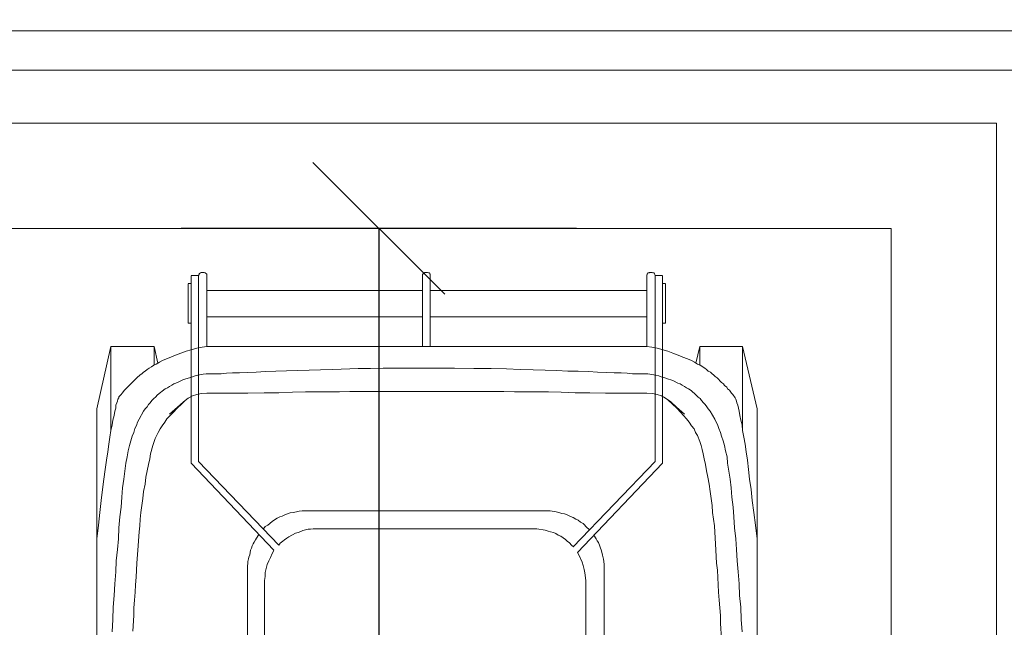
# Model space of a CAD drawing. Header units: inches. Extents: x 43593 to 117387, y -66787 to -26237.
# Tile 256 of 256: x 50206 to 50281, y -29484 to -29438. Entities that reach past the tile are written whole.
import ezdxf

# ---------------------------------------------------------------- set-up
doc = ezdxf.new("R2010")
doc.units = ezdxf.units.IN
doc.header["$MEASUREMENT"] = 0
doc.layers.get('0').update_dxf_attribs({"lineweight": 0})
doc.layers.get('Defpoints').update_dxf_attribs({"lineweight": 0})
for name, color, linetype, lineweight in [('--opisy', 7, 'Continuous', 0), ('p--kosz śmietnik', 252, 'Continuous', 0), ('p--obrzeże bet.', 252, 'Continuous', 0), ('p--wymiary-1-200', 7, 'Continuous', 0)]:
    doc.layers.add(name, color=color, linetype=linetype, lineweight=lineweight)
doc.styles.add('1-100', font='arial.ttf', dxfattribs={"width": 0.75, "height": 18})
doc.styles.add('1-200', font='arial.ttf', dxfattribs={"width": 0.75, "height": 35})
doc.linetypes.add('OGRODZENIE1', pattern='A,0.4,-0.06,[143,RODZLIN.shx,S=0.012,R=0,X=0,Y=0],-0.06,0.4', length=0.92)
doc.dimstyles.new('1-200', dxfattribs={"dimtxt": 35, "dimasz": 10, "dimexe": 15, "dimexo": 10, "dimgap": 0.09, "dimtad": 0, "dimdsep": 46, "dimtxsty": '1-200', "dimblk": 'OBLIQUE', "dimcen": 0.09, "dimadec": 0, "dimazin": 0, "dimtfac": 1, "dimtdec": 4, "dimtix": 1, "dimtofl": 0, "dimtmove": 0, "dimatfit": 3, "dimldrblk": 'OBLIQUE', "dimfxl": 15, "dimfxlon": 1, "dimtvp": 0.7, "dimtolj": 1, "dimtzin": 0, "dimarcsym": 0})

# ---------------------------------------------------------------- blocks, each defined once
blk = doc.blocks.new('kosz120L-rzut')
at = {"linetype": 'Continuous'}
for points in [[(-15.835, 57.538), (-15.903, 57.424)], [(-15.835, 57.538), (-15.858, 57.492)], [(-15.812, 57.561), (-15.835, 57.538)], [(-15.812, 57.561), (-15.835, 57.538)], [(-15.744, 57.606), (-15.812, 57.561)], [(-15.744, 57.606), (-15.812, 57.561)], [(-15.698, 57.652), (-15.744, 57.606)], [(-15.698, 57.652), (-15.744, 57.606)], [(-15.471, 57.652), (-15.698, 57.652)], [(-15.471, 57.652), (-15.698, 57.652)], [(-15.425, 57.629), (-15.471, 57.652)], [(-15.425, 57.629), (-15.471, 57.652)], [(-15.38, 57.629), (-15.425, 57.629)], [(-15.38, 57.629), (-15.425, 57.629)], [(-15.266, 57.515), (-15.38, 57.629)], [(-15.266, 57.515), (-15.38, 57.629)], [(1.206, 57.606), (1.092, 57.492)], [(1.206, 57.606), (1.092, 57.492)], [(1.251, 57.629), (1.206, 57.606)], [(1.251, 57.629), (1.206, 57.606)], [(1.274, 57.652), (1.251, 57.629)], [(1.274, 57.652), (1.251, 57.629)], [(1.479, 57.652), (1.274, 57.652)], [(1.479, 57.652), (1.274, 57.652)], [(1.547, 57.629), (1.479, 57.652)], [(1.547, 57.629), (1.479, 57.652)], [(1.57, 57.629), (1.547, 57.629)], [(1.57, 57.629), (1.547, 57.629)], [(1.638, 57.606), (1.57, 57.629)], [(1.638, 57.606), (1.57, 57.629)], [(1.661, 57.538), (1.638, 57.606)], [(1.661, 57.538), (1.638, 57.606)], [(1.684, 57.515), (1.661, 57.538)], [(1.684, 57.515), (1.661, 57.538)], [(18.178, 57.538), (18.155, 57.515)], [(18.178, 57.538), (18.155, 57.515)], [(18.201, 57.606), (18.178, 57.538)], [(18.201, 57.606), (18.178, 57.538)], [(18.269, 57.629), (18.201, 57.606)], [(18.269, 57.629), (18.201, 57.606)], [(18.292, 57.629), (18.269, 57.629)], [(18.292, 57.629), (18.269, 57.629)], [(18.315, 57.652), (18.292, 57.629)], [(18.315, 57.652), (18.292, 57.629)], [(18.519, 57.652), (18.315, 57.652)], [(18.519, 57.652), (18.315, 57.652)], [(18.588, 57.629), (18.519, 57.652)], [(18.588, 57.629), (18.519, 57.652)], [(18.611, 57.606), (18.588, 57.629)], [(18.611, 57.606), (18.588, 57.629)], [(18.679, 57.606), (18.611, 57.606)], [(18.679, 57.606), (18.611, 57.606)], [(18.747, 57.424), (18.679, 57.606)], [(18.747, 57.424), (18.679, 57.606)], [(-16.449, 56.81), (-16.677, 56.81)], [(-16.677, 53.784), (-16.677, 56.787)], [(-16.449, 57.424), (-15.903, 57.424)], [(-16.449, 43.182), (-16.449, 57.401)], [(-15.858, 57.492), (-15.903, 57.424)], [(-15.903, 43.296), (-15.903, 57.424)], [(-15.903, 57.356), (-15.903, 57.424)], [(-15.266, 57.447), (-15.266, 57.515)], [(-15.266, 57.447), (-15.266, 57.515)], [(-15.266, 52.032), (-15.266, 57.447)], [(1.092, 57.492), (1.092, 57.424)], [(1.092, 57.492), (1.092, 57.424)], [(1.092, 57.356), (1.092, 57.424)], [(1.092, 57.356), (1.092, 52.032)], [(1.684, 57.447), (1.684, 57.515)], [(1.684, 57.447), (1.684, 57.515)], [(1.684, 52.032), (1.684, 57.447)], [(18.155, 57.515), (18.11, 57.447)], [(18.155, 57.515), (18.11, 57.447)], [(18.11, 52.032), (18.11, 57.447)], [(18.747, 43.296), (18.747, 57.424)], [(19.316, 57.424), (18.747, 57.424)], [(18.747, 57.356), (18.747, 57.424)], [(19.316, 43.182), (19.316, 57.401)], [(19.316, 56.81), (19.543, 56.81)], [(19.543, 53.784), (19.543, 56.787)], [(-2.912, 56.264), (-15.221, 56.264)], [(1.092, 56.264), (-2.912, 56.264)], [(5.802, 56.264), (1.684, 56.264)], [(5.802, 56.264), (18.11, 56.264)], [(-2.958, 54.284), (-15.266, 54.284)], [(-2.958, 54.284), (-2.912, 54.284)], [(-2.912, 54.284), (1.092, 54.284)], [(1.684, 54.284), (5.802, 54.284)], [(5.802, 54.284), (18.155, 54.284)], [(-16.449, 53.784), (-16.677, 53.784)], [(19.316, 53.784), (19.543, 53.784)], [(-22.546, 52.032), (-23.616, 47.3)], [(-22.546, 52.032), (-19.27, 52.032)], [(-22.546, 45.639), (-22.546, 52.032)], [(-19.27, 50.644), (-19.27, 52.032)], [(-19.27, 52.032), (-18.975, 50.758)], [(-17.655, 51.372), (-16.836, 51.668)], [(-16.836, 51.668), (-16.449, 51.782)], [(-16.449, 51.782), (-16.017, 51.896)], [(-16.017, 51.896), (-15.63, 51.987)], [(-15.63, 51.987), (-15.266, 52.032)], [(-15.266, 52.032), (-2.298, 52.032)], [(-15.266, 52.009), (-15.266, 52.009)], [(5.165, 52.032), (-2.298, 52.032)], [(18.11, 52.032), (5.165, 52.032)], [(18.497, 51.987), (18.11, 52.032)], [(18.11, 52.009), (18.11, 52.009)], [(18.906, 51.896), (18.497, 51.987)], [(19.725, 51.668), (18.906, 51.896)], [(20.089, 51.509), (19.725, 51.668)], [(22.137, 52.032), (21.841, 50.758)], [(25.39, 52.032), (22.137, 52.032)], [(22.137, 50.644), (22.137, 52.032)], [(25.39, 52.032), (26.482, 47.3)], [(25.39, 45.639), (25.39, 52.032)], [(-19.111, 50.69), (-18.861, 50.849)], [(-18.861, 50.849), (-18.633, 50.963)], [(-18.633, 50.963), (-18.315, 51.099)], [(-18.315, 51.099), (-17.996, 51.213)], [(-17.996, 51.213), (-17.655, 51.372)], [(20.499, 51.372), (20.089, 51.509)], [(20.863, 51.213), (20.499, 51.372)], [(21.204, 51.099), (20.863, 51.213)], [(21.5, 50.963), (21.204, 51.099)], [(21.75, 50.849), (21.5, 50.963)], [(21.955, 50.69), (21.75, 50.849)], [(-20.203, 49.962), (-20.067, 50.075)], [(-20.067, 50.075), (-19.953, 50.166)], [(-19.953, 50.166), (-19.794, 50.28)], [(-19.794, 50.28), (-19.634, 50.371)], [(-19.634, 50.371), (-19.475, 50.485)], [(-19.475, 50.485), (-19.293, 50.599)], [(-19.293, 50.599), (-19.111, 50.69)], [(-12.172, 50.053), (-11.535, 50.075)], [(-11.535, 50.075), (-10.807, 50.121)], [(-10.807, 50.121), (-10.033, 50.144)], [(-10.033, 50.144), (-8.418, 50.212)], [(-8.418, 50.212), (-7.508, 50.235)], [(-7.508, 50.235), (-6.643, 50.257)], [(-6.643, 50.257), (-5.711, 50.28)], [(-5.711, 50.28), (-3.777, 50.348)], [(-3.777, 50.348), (-2.844, 50.348)], [(-2.844, 50.348), (-1.888, 50.371)], [(-1.888, 50.371), (-0.023, 50.371)], [(3.526, 50.371), (-0.023, 50.371)], [(5.005, 50.348), (3.526, 50.371)], [(6.302, 50.348), (5.005, 50.348)], [(7.462, 50.326), (6.302, 50.348)], [(8.509, 50.28), (7.462, 50.326)], [(9.487, 50.257), (8.509, 50.28)], [(10.397, 50.235), (9.487, 50.257)], [(11.285, 50.212), (10.397, 50.235)], [(12.126, 50.166), (11.285, 50.212)], [(12.923, 50.144), (12.126, 50.166)], [(13.696, 50.121), (12.923, 50.144)], [(14.379, 50.075), (13.696, 50.121)], [(15.039, 50.053), (14.379, 50.075)], [(22.16, 50.599), (21.955, 50.69)], [(22.524, 50.371), (22.16, 50.599)], [(22.66, 50.28), (22.524, 50.371)], [(22.774, 50.166), (22.66, 50.28)], [(22.956, 50.075), (22.774, 50.166)], [(23.07, 49.962), (22.956, 50.075)], [(-21.523, 48.71), (-20.704, 49.529)], [(-20.704, 49.529), (-20.567, 49.643)], [(-20.567, 49.643), (-20.317, 49.871)], [(-20.317, 49.871), (-20.203, 49.962)], [(-17.609, 49.234), (-17.45, 49.325)], [(-17.45, 49.325), (-17.245, 49.416)], [(-17.245, 49.416), (-17.086, 49.484)], [(-17.086, 49.484), (-16.927, 49.552)], [(-16.927, 49.552), (-16.517, 49.666)], [(-16.517, 49.666), (-16.153, 49.802)], [(-16.153, 49.802), (-15.949, 49.848)], [(-15.949, 49.848), (-15.539, 49.916)], [(-15.539, 49.916), (-15.312, 49.939)], [(-15.312, 49.939), (-15.084, 49.939)], [(-15.084, 49.939), (-14.811, 49.962)], [(-14.811, 49.962), (-14.174, 49.962)], [(-14.174, 49.962), (-13.764, 50.007)], [(-13.764, 50.007), (-13.309, 50.03)], [(-13.309, 50.03), (-12.786, 50.03)], [(-12.786, 50.03), (-12.172, 50.053)], [(15.653, 50.03), (15.039, 50.053)], [(16.176, 50.03), (15.653, 50.03)], [(16.631, 50.007), (16.176, 50.03)], [(17.041, 49.962), (16.631, 50.007)], [(17.678, 49.962), (17.041, 49.962)], [(17.951, 49.939), (17.678, 49.962)], [(18.201, 49.939), (17.951, 49.939)], [(18.815, 49.848), (18.201, 49.939)], [(19.02, 49.802), (18.815, 49.848)], [(19.202, 49.734), (19.02, 49.802)], [(19.407, 49.666), (19.202, 49.734)], [(19.566, 49.62), (19.407, 49.666)], [(19.771, 49.552), (19.566, 49.62)], [(19.953, 49.484), (19.771, 49.552)], [(20.135, 49.416), (19.953, 49.484)], [(20.476, 49.234), (20.135, 49.416)], [(23.183, 49.871), (23.07, 49.962)], [(23.297, 49.757), (23.183, 49.871)], [(23.457, 49.643), (23.297, 49.757)], [(23.798, 49.302), (23.457, 49.643)], [(-21.682, 48.483), (-21.523, 48.71)], [(-19.02, 48.346), (-18.428, 48.801)], [(-18.428, 48.801), (-18.246, 48.892)], [(-18.246, 48.892), (-18.11, 48.983)], [(-18.11, 48.983), (-17.928, 49.097)], [(-17.928, 49.097), (-17.769, 49.188)], [(-17.769, 49.188), (-17.609, 49.234)], [(-8.759, 48.551), (-7.781, 48.574)], [(-7.781, 48.574), (-6.871, 48.574)], [(-6.871, 48.574), (-6.029, 48.597)], [(-6.029, 48.597), (-5.21, 48.597)], [(-5.21, 48.597), (-4.414, 48.619)], [(-4.414, 48.619), (-0.023, 48.619)], [(7.258, 48.619), (-0.023, 48.619)], [(8.077, 48.597), (7.258, 48.619)], [(8.896, 48.597), (8.077, 48.597)], [(9.76, 48.574), (8.896, 48.597)], [(10.67, 48.574), (9.76, 48.574)], [(11.626, 48.551), (10.67, 48.574)], [(20.658, 49.188), (20.476, 49.234)], [(20.795, 49.097), (20.658, 49.188)], [(20.977, 48.983), (20.795, 49.097)], [(21.136, 48.892), (20.977, 48.983)], [(21.295, 48.801), (21.136, 48.892)], [(21.477, 48.688), (21.295, 48.801)], [(21.591, 48.574), (21.477, 48.688)], [(21.75, 48.46), (21.591, 48.574)], [(23.934, 49.188), (23.798, 49.302)], [(24.025, 49.074), (23.934, 49.188)], [(24.185, 48.938), (24.025, 49.074)], [(24.253, 48.824), (24.185, 48.938)], [(24.389, 48.71), (24.253, 48.824)], [(24.549, 48.483), (24.389, 48.71)], [(-22.091, 47.755), (-22.046, 47.869)], [(-22.046, 47.869), (-22.023, 48.028)], [(-22.023, 48.028), (-21.955, 48.142)], [(-21.955, 48.142), (-21.932, 48.21)], [(-21.932, 48.21), (-21.841, 48.301)], [(-21.841, 48.301), (-21.773, 48.392)], [(-21.773, 48.392), (-21.682, 48.483)], [(-19.566, 47.755), (-19.43, 47.937)], [(-19.43, 47.937), (-19.293, 48.073)], [(-19.293, 48.073), (-19.157, 48.187)], [(-19.157, 48.187), (-19.02, 48.346)], [(-17.496, 47.414), (-17.041, 47.823)], [(-17.2, 47.641), (-16.881, 47.96)], [(-17.041, 47.823), (-16.677, 48.096)], [(-16.677, 48.096), (-16.358, 48.278)], [(-16.358, 48.278), (-16.017, 48.392)], [(-16.017, 48.392), (-15.698, 48.46)], [(-15.698, 48.46), (-15.266, 48.483)], [(-15.266, 48.483), (-14.697, 48.483)], [(-14.857, 48.483), (-12.149, 48.483)], [(-14.174, 48.483), (-14.174, 48.483)], [(-12.149, 48.483), (-10.921, 48.506)], [(-10.921, 48.506), (-9.806, 48.506)], [(-9.806, 48.506), (-8.759, 48.551)], [(12.672, 48.506), (11.626, 48.551)], [(13.787, 48.506), (12.672, 48.506)], [(14.993, 48.483), (13.787, 48.506)], [(17.7, 48.483), (14.993, 48.483)], [(17.041, 48.483), (17.041, 48.483)], [(18.11, 48.483), (17.587, 48.483)], [(18.565, 48.46), (18.11, 48.483)], [(18.906, 48.392), (18.565, 48.46)], [(19.225, 48.278), (18.906, 48.392)], [(19.543, 48.096), (19.225, 48.278)], [(19.93, 47.823), (19.543, 48.096)], [(20.067, 47.641), (19.748, 47.96)], [(20.362, 47.414), (19.93, 47.823)], [(22.023, 48.187), (21.75, 48.46)], [(22.16, 48.073), (22.023, 48.187)], [(22.273, 47.937), (22.16, 48.073)], [(22.433, 47.755), (22.273, 47.937)], [(24.64, 48.392), (24.549, 48.483)], [(24.708, 48.301), (24.64, 48.392)], [(24.776, 48.21), (24.708, 48.301)], [(24.822, 48.142), (24.776, 48.21)], [(24.867, 48.028), (24.822, 48.142)], [(24.935, 47.869), (24.867, 48.028)], [(24.958, 47.755), (24.935, 47.869)], [(-23.616, 37.471), (-23.616, 47.3)], [(-22.296, 46.799), (-22.251, 47.118)], [(-22.251, 47.118), (-22.182, 47.345)], [(-22.182, 47.345), (-22.16, 47.573)], [(-22.16, 47.573), (-22.091, 47.755)], [(-20.408, 46.504), (-20.067, 47.118)], [(-20.067, 47.118), (-19.953, 47.3)], [(-19.953, 47.3), (-19.794, 47.436)], [(-19.794, 47.436), (-19.68, 47.618)], [(-19.68, 47.618), (-19.566, 47.755)], [(-18.087, 46.89), (-17.496, 47.414)], [(-17.791, 47.05), (-17.518, 47.345)], [(-17.518, 47.345), (-17.2, 47.641)], [(20.385, 47.345), (20.067, 47.641)], [(20.977, 46.89), (20.362, 47.414)], [(20.681, 47.05), (20.385, 47.345)], [(22.546, 47.618), (22.433, 47.755)], [(22.683, 47.436), (22.546, 47.618)], [(22.774, 47.3), (22.683, 47.436)], [(22.933, 47.118), (22.774, 47.3)], [(23.275, 46.504), (22.933, 47.118)], [(25.026, 47.573), (24.958, 47.755)], [(25.14, 47.118), (25.026, 47.573)], [(25.186, 46.799), (25.14, 47.118)], [(26.482, 37.471), (26.482, 47.3)], [(-22.455, 46.071), (-22.387, 46.435)], [(-22.387, 46.435), (-22.296, 46.799)], [(-20.522, 46.276), (-20.408, 46.504)], [(-18.451, 46.276), (-18.292, 46.526)], [(-18.292, 46.526), (-18.042, 46.799)], [(-18.042, 46.799), (-17.791, 47.05)], [(21.136, 46.526), (20.681, 47.05)], [(21.341, 46.276), (21.136, 46.526)], [(23.502, 46.026), (23.275, 46.504)], [(25.254, 46.435), (25.186, 46.799)], [(25.345, 46.071), (25.254, 46.435)], [(-22.615, 45.138), (-22.546, 45.639)], [(-22.546, 45.639), (-22.455, 46.071)], [(-20.817, 45.502), (-20.726, 45.798)], [(-20.726, 45.798), (-20.613, 46.026)], [(-20.613, 46.026), (-20.522, 46.276)], [(-18.952, 45.502), (-18.815, 45.775)], [(-18.815, 45.775), (-18.656, 46.003)], [(-18.656, 46.003), (-18.451, 46.276)], [(21.523, 46.003), (21.341, 46.276)], [(21.705, 45.775), (21.523, 46.003)], [(21.818, 45.502), (21.705, 45.775)], [(23.593, 45.798), (23.502, 46.026)], [(23.707, 45.502), (23.593, 45.798)], [(25.39, 45.639), (25.345, 46.071)], [(25.481, 45.138), (25.39, 45.639)], [(-22.706, 44.615), (-22.615, 45.138)], [(-21.136, 44.524), (-21.045, 44.865)], [(-21.045, 44.865), (-20.931, 45.229)], [(-20.931, 45.229), (-20.817, 45.502)], [(-19.27, 44.82), (-19.179, 45.047)], [(-19.179, 45.047), (-18.952, 45.502)], [(21.955, 45.275), (21.818, 45.502)], [(22.137, 44.82), (21.955, 45.275)], [(23.798, 45.229), (23.707, 45.502)], [(23.912, 44.865), (23.798, 45.229)], [(24.003, 44.524), (23.912, 44.865)], [(25.572, 44.615), (25.481, 45.138)], [(-22.774, 44.024), (-22.706, 44.615)], [(-21.318, 43.66), (-21.227, 44.115)], [(-21.227, 44.115), (-21.136, 44.524)], [(-19.543, 43.887), (-19.361, 44.524)], [(-19.361, 44.524), (-19.27, 44.82)], [(22.251, 44.524), (22.137, 44.82)], [(22.319, 44.206), (22.251, 44.524)], [(22.387, 43.887), (22.319, 44.206)], [(24.094, 44.115), (24.003, 44.524)], [(24.207, 43.66), (24.094, 44.115)], [(25.663, 44.024), (25.572, 44.615)], [(-22.979, 42.681), (-22.888, 43.387)], [(-22.888, 43.387), (-22.774, 44.024)], [(-21.409, 43.159), (-21.318, 43.66)], [(-19.68, 43.068), (-19.589, 43.5)], [(-19.589, 43.5), (-19.543, 43.887)], [(22.478, 43.5), (22.387, 43.887)], [(22.569, 43.068), (22.478, 43.5)], [(24.253, 43.159), (24.207, 43.66)], [(25.754, 43.387), (25.663, 44.024)], [(25.845, 42.681), (25.754, 43.387)], [(-23.07, 41.953), (-22.979, 42.681)], [(-21.477, 42.568), (-21.409, 43.159)], [(-19.885, 42.113), (-19.794, 42.59)], [(-19.794, 42.59), (-19.68, 43.068)], [(-10.17, 36.561), (-16.449, 43.182)], [(-9.806, 36.948), (-15.903, 43.296)], [(12.536, 36.811), (18.747, 43.296)], [(12.854, 36.402), (19.316, 43.182)], [(22.66, 42.59), (22.569, 43.068)], [(22.751, 42.113), (22.66, 42.59)], [(24.344, 42.568), (24.253, 43.159)], [(25.914, 41.953), (25.845, 42.681)], [(-23.183, 41.18), (-23.07, 41.953)], [(-21.659, 41.293), (-21.568, 41.953)], [(-21.568, 41.953), (-21.477, 42.568)], [(-19.953, 41.589), (-19.885, 42.113)], [(22.842, 41.589), (22.751, 42.113)], [(24.435, 41.953), (24.344, 42.568)], [(24.526, 41.293), (24.435, 41.953)], [(26.027, 41.18), (25.914, 41.953)], [(-23.275, 40.338), (-23.183, 41.18)], [(-21.727, 40.588), (-21.659, 41.293)], [(-20.067, 41.02), (-19.953, 41.589)], [(22.933, 41.02), (22.842, 41.589)], [(24.571, 40.588), (24.526, 41.293)], [(26.118, 40.338), (26.027, 41.18)], [(-21.773, 39.837), (-21.727, 40.588)], [(-20.203, 39.951), (-20.112, 40.497)], [(-20.112, 40.497), (-20.067, 41.02)], [(23.001, 40.497), (22.933, 41.02)], [(23.07, 39.951), (23.001, 40.497)], [(24.662, 39.837), (24.571, 40.588)], [(-23.388, 39.428), (-23.275, 40.338)], [(-21.864, 39.087), (-21.773, 39.837)], [(-20.271, 39.428), (-20.203, 39.951)], [(23.115, 39.428), (23.07, 39.951)], [(24.731, 39.087), (24.662, 39.837)], [(26.232, 39.428), (26.118, 40.338)], [(-23.479, 38.472), (-23.388, 39.428)], [(-21.932, 38.268), (-21.864, 39.087)], [(-20.362, 38.427), (-20.317, 38.927)], [(-20.317, 38.927), (-20.271, 39.428)], [(-10.124, 38.882), (-10.306, 38.745)], [(-10.124, 38.882), (-10.306, 38.745)], [(-9.92, 38.996), (-10.124, 38.882)], [(-9.92, 38.996), (-10.124, 38.882)], [(-9.715, 39.087), (-9.92, 38.996)], [(-9.715, 39.087), (-9.92, 38.996)], [(-9.556, 39.155), (-9.715, 39.087)], [(-9.556, 39.155), (-9.715, 39.087)], [(-9.351, 39.246), (-9.556, 39.155)], [(-9.351, 39.246), (-9.556, 39.155)], [(-9.146, 39.314), (-9.351, 39.246)], [(-9.146, 39.314), (-9.351, 39.246)], [(-8.941, 39.405), (-9.146, 39.314)], [(-8.941, 39.405), (-9.146, 39.314)], [(-8.714, 39.428), (-8.941, 39.405)], [(-8.714, 39.428), (-8.941, 39.405)], [(-8.463, 39.473), (-8.714, 39.428)], [(-8.463, 39.473), (-8.714, 39.428)], [(-8.259, 39.519), (-8.463, 39.473)], [(-8.259, 39.519), (-8.463, 39.473)], [(-8.031, 39.542), (-8.259, 39.519)], [(-8.031, 39.542), (-8.259, 39.519)], [(-7.826, 39.542), (-8.031, 39.542)], [(-7.826, 39.542), (-8.031, 39.542)], [(-7.826, 39.542), (10.579, 39.542)], [(10.784, 39.542), (10.557, 39.542)], [(10.784, 39.542), (10.557, 39.542)], [(11.239, 39.473), (10.784, 39.542)], [(11.239, 39.473), (10.784, 39.542)], [(11.444, 39.428), (11.239, 39.473)], [(11.444, 39.428), (11.239, 39.473)], [(11.671, 39.36), (11.444, 39.428)], [(11.671, 39.36), (11.444, 39.428)], [(11.876, 39.314), (11.671, 39.36)], [(11.876, 39.314), (11.671, 39.36)], [(12.081, 39.246), (11.876, 39.314)], [(12.081, 39.246), (11.876, 39.314)], [(12.331, 39.132), (12.081, 39.246)], [(12.331, 39.132), (12.081, 39.246)], [(12.536, 39.041), (12.331, 39.132)], [(12.536, 39.041), (12.331, 39.132)], [(12.741, 38.927), (12.536, 39.041)], [(12.741, 38.927), (12.536, 39.041)], [(12.9, 38.836), (12.741, 38.927)], [(12.9, 38.836), (12.741, 38.927)], [(23.252, 38.427), (23.115, 39.428)], [(24.776, 38.268), (24.731, 39.087)], [(26.369, 38.472), (26.232, 39.428)], [(-23.616, 37.426), (-23.479, 38.472)], [(-21.978, 37.426), (-21.932, 38.268)], [(-20.408, 37.972), (-20.362, 38.427)], [(-10.83, 38.359), (-10.966, 38.177)], [(-10.83, 38.359), (-10.966, 38.177)], [(-10.648, 38.472), (-10.83, 38.359)], [(-10.648, 38.472), (-10.83, 38.359)], [(-10.306, 38.745), (-10.648, 38.472)], [(-10.306, 38.745), (-10.648, 38.472)], [(-7.781, 38.108), (-7.986, 38.063)], [(-7.781, 38.108), (-7.986, 38.063)], [(-7.576, 38.154), (-7.781, 38.108)], [(-7.576, 38.154), (-7.781, 38.108)], [(-7.394, 38.154), (-7.576, 38.154)], [(-7.394, 38.154), (-7.576, 38.154)], [(-7.189, 38.177), (-7.394, 38.154)], [(-7.189, 38.177), (-7.394, 38.154)], [(-6.985, 38.177), (-7.189, 38.177)], [(-6.985, 38.177), (-7.189, 38.177)], [(-6.985, 38.177), (9.578, 38.177)], [(9.783, 38.177), (9.578, 38.177)], [(9.783, 38.177), (9.578, 38.177)], [(10.397, 38.086), (9.783, 38.177)], [(10.397, 38.086), (9.783, 38.177)], [(13.082, 38.7), (12.9, 38.836)], [(13.082, 38.7), (12.9, 38.836)], [(13.287, 38.586), (13.082, 38.7)], [(13.287, 38.586), (13.082, 38.7)], [(13.605, 38.268), (13.287, 38.586)], [(13.605, 38.268), (13.287, 38.586)], [(13.787, 38.108), (13.605, 38.268)], [(13.787, 38.108), (13.605, 38.268)], [(23.366, 36.561), (23.252, 38.427)], [(24.867, 37.426), (24.776, 38.268)], [(26.482, 37.426), (26.369, 38.472)], [(-23.616, 2.275), (-23.616, 37.426)], [(-22.046, 36.629), (-21.978, 37.426)], [(-20.499, 36.561), (-20.408, 37.972)], [(-11.58, 37.358), (-11.671, 37.176)], [(-11.58, 37.358), (-11.671, 37.176)], [(-11.489, 37.471), (-11.58, 37.358)], [(-11.489, 37.471), (-11.58, 37.358)], [(-11.33, 37.767), (-11.489, 37.471)], [(-11.33, 37.767), (-11.489, 37.471)], [(-9.374, 37.358), (-9.51, 37.244)], [(-9.374, 37.358), (-9.51, 37.244)], [(-9.191, 37.471), (-9.374, 37.358)], [(-9.191, 37.471), (-9.374, 37.358)], [(-9.055, 37.585), (-9.191, 37.471)], [(-9.055, 37.585), (-9.191, 37.471)], [(-8.532, 37.858), (-9.055, 37.585)], [(-8.532, 37.858), (-9.055, 37.585)], [(-8.327, 37.904), (-8.532, 37.858)], [(-8.327, 37.904), (-8.532, 37.858)], [(-8.145, 37.995), (-8.327, 37.904)], [(-8.145, 37.995), (-8.327, 37.904)], [(-7.986, 38.063), (-8.145, 37.995)], [(-7.986, 38.063), (-8.145, 37.995)], [(10.625, 38.017), (10.397, 38.086)], [(10.625, 38.017), (10.397, 38.086)], [(10.807, 37.972), (10.625, 38.017)], [(10.807, 37.972), (10.625, 38.017)], [(11.034, 37.904), (10.807, 37.972)], [(11.034, 37.904), (10.807, 37.972)], [(11.216, 37.835), (11.034, 37.904)], [(11.216, 37.835), (11.034, 37.904)], [(11.398, 37.699), (11.216, 37.835)], [(11.398, 37.699), (11.216, 37.835)], [(11.603, 37.631), (11.398, 37.699)], [(11.603, 37.631), (11.398, 37.699)], [(11.944, 37.38), (11.603, 37.631)], [(11.944, 37.38), (11.603, 37.631)], [(12.081, 37.244), (11.944, 37.38)], [(12.081, 37.244), (11.944, 37.38)], [(14.265, 37.426), (14.106, 37.699)], [(14.265, 37.426), (14.106, 37.699)], [(14.356, 37.289), (14.265, 37.426)], [(14.356, 37.289), (14.265, 37.426)], [(24.935, 36.629), (24.867, 37.426)], [(26.482, 2.275), (26.482, 37.426)], [(-22.137, 35.765), (-22.046, 36.629)], [(-11.876, 36.72), (-11.944, 36.561)], [(-11.876, 36.72), (-11.944, 36.561)], [(-11.831, 36.902), (-11.876, 36.72)], [(-11.831, 36.902), (-11.876, 36.72)], [(-11.762, 37.039), (-11.831, 36.902)], [(-11.762, 37.039), (-11.831, 36.902)], [(-11.671, 37.176), (-11.762, 37.039)], [(-11.671, 37.176), (-11.762, 37.039)], [(-9.692, 37.107), (-9.806, 36.948)], [(-9.692, 37.107), (-9.806, 36.948)], [(-9.51, 37.244), (-9.692, 37.107)], [(-9.51, 37.244), (-9.692, 37.107)], [(12.263, 37.13), (12.081, 37.244)], [(12.263, 37.13), (12.081, 37.244)], [(12.399, 36.948), (12.263, 37.13)], [(12.399, 36.948), (12.263, 37.13)], [(12.559, 36.811), (12.399, 36.948)], [(12.559, 36.811), (12.399, 36.948)], [(14.447, 37.153), (14.356, 37.289)], [(14.447, 37.153), (14.356, 37.289)], [(14.675, 36.516), (14.447, 37.153)], [(14.675, 36.516), (14.447, 37.153)], [(24.981, 35.765), (24.935, 36.629)], [(-20.567, 35.583), (-20.499, 36.561)], [(-12.104, 35.901), (-12.149, 35.697)], [(-12.104, 35.901), (-12.149, 35.697)], [(-12.081, 36.038), (-12.104, 35.901)], [(-12.081, 36.038), (-12.104, 35.901)], [(-12.013, 36.22), (-12.081, 36.038)], [(-12.013, 36.22), (-12.081, 36.038)], [(-11.99, 36.402), (-12.013, 36.22)], [(-11.99, 36.402), (-12.013, 36.22)], [(-11.944, 36.561), (-11.99, 36.402)], [(-11.944, 36.561), (-11.99, 36.402)], [(-10.443, 36.015), (-10.557, 35.765)], [(-10.443, 36.015), (-10.557, 35.765)], [(-10.306, 36.311), (-10.443, 36.015)], [(-10.306, 36.311), (-10.443, 36.015)], [(-10.17, 36.538), (-10.306, 36.311)], [(-10.17, 36.538), (-10.306, 36.311)], [(12.991, 36.174), (12.854, 36.402)], [(12.991, 36.174), (12.854, 36.402)], [(13.218, 35.651), (12.991, 36.174)], [(13.218, 35.651), (12.991, 36.174)], [(14.766, 36.197), (14.675, 36.516)], [(14.766, 36.197), (14.675, 36.516)], [(14.834, 35.879), (14.766, 36.197)], [(14.834, 35.879), (14.766, 36.197)], [(14.879, 35.515), (14.834, 35.879)], [(14.879, 35.515), (14.834, 35.879)], [(23.411, 35.583), (23.366, 36.561)], [(-22.182, 34.923), (-22.137, 35.765)], [(-20.59, 35.06), (-20.567, 35.583)], [(-12.149, 35.56), (-12.172, 35.378)], [(-12.149, 35.56), (-12.172, 35.378)], [(-12.172, 35.378), (-12.172, 35.196)], [(-12.172, 35.378), (-12.172, 35.196)], [(-12.172, 16.836), (-12.172, 35.196)], [(-12.149, 35.697), (-12.149, 35.56)], [(-12.149, 35.697), (-12.149, 35.56)], [(-10.761, 35.173), (-10.83, 34.878)], [(-10.761, 35.173), (-10.83, 34.878)], [(-10.693, 35.469), (-10.761, 35.173)], [(-10.693, 35.469), (-10.761, 35.173)], [(-10.557, 35.765), (-10.693, 35.469)], [(-10.557, 35.765), (-10.693, 35.469)], [(13.287, 35.401), (13.218, 35.651)], [(13.287, 35.401), (13.218, 35.651)], [(13.378, 35.105), (13.287, 35.401)], [(13.378, 35.105), (13.287, 35.401)], [(14.879, 35.196), (14.879, 35.515)], [(14.879, 35.196), (14.879, 35.515)], [(14.879, 35.196), (14.879, 16.836)], [(23.479, 35.06), (23.411, 35.583)], [(25.049, 34.923), (24.981, 35.765)], [(-22.251, 34.013), (-22.182, 34.923)], [(-20.681, 33.945), (-20.635, 34.514)], [(-20.635, 34.514), (-20.59, 35.06)], [(-10.852, 34.582), (-10.898, 34.263)], [(-10.852, 34.582), (-10.898, 34.263)], [(-10.83, 34.878), (-10.852, 34.582)], [(-10.83, 34.878), (-10.852, 34.582)], [(13.423, 34.855), (13.378, 35.105)], [(13.423, 34.855), (13.378, 35.105)], [(13.491, 34.263), (13.423, 34.855)], [(13.491, 34.263), (13.423, 34.855)], [(23.525, 33.945), (23.479, 35.06)], [(25.14, 34.013), (25.049, 34.923)], [(-22.296, 33.126), (-22.251, 34.013)], [(-20.704, 33.376), (-20.681, 33.945)], [(-10.898, 17.723), (-10.898, 34.263)], [(-10.898, 34.263), (-10.898, 34.263)], [(-10.898, 34.263), (-10.898, 34.263)], [(13.491, 34.263), (13.491, 17.723)], [(23.57, 33.376), (23.525, 33.945)], [(25.163, 33.126), (25.14, 34.013)], [(-22.364, 32.238), (-22.296, 33.126)], [(-20.749, 32.785), (-20.704, 33.376)], [(23.616, 32.785), (23.57, 33.376)], [(25.254, 32.238), (25.163, 33.126)], [(-22.41, 31.306), (-22.364, 32.238)], [(-20.817, 31.601), (-20.795, 32.193)], [(-20.795, 32.193), (-20.749, 32.785)], [(23.661, 32.193), (23.616, 32.785)], [(23.707, 31.601), (23.661, 32.193)], [(25.277, 31.306), (25.254, 32.238)], [(-20.886, 30.418), (-20.817, 31.601)], [(23.707, 31.01), (23.707, 31.601)], [(-22.455, 30.373), (-22.41, 31.306)], [(23.775, 29.85), (23.707, 31.01)], [(25.345, 30.373), (25.277, 31.306)]]:
    blk.add_lwpolyline(points, dxfattribs=at)
blk = doc.blocks.new('_OBLIQUE')
at = {"color": 0, "linetype": 'ByBlock', "lineweight": -2}
for p, q in [((-0.5, -0.5), (0.5, 0.5)), ((0, 0), (0, 0))]:
    blk.add_line(p, q, dxfattribs=at)
blk = doc.blocks.new('*D2406')
at = {"layer": 'Defpoints', "color": 0}
for p in [(50272.61, -29392.345), (50017.61, -29445.39), (50272.61, -29452.15)]:
    blk.add_point(p, dxfattribs=at)
at = {"layer": 'p--wymiary-1-200', "color": 0, "lineweight": -2}
for p, q in [((50017.61, -29407.345), (50017.61, -29377.345)), ((50272.61, -29407.345), (50272.61, -29377.345)), ((50017.61, -29392.345), (50272.61, -29392.345))]:
    blk.add_line(p, q, dxfattribs=at)
at = {"layer": 'p--wymiary-1-200', "color": 0, "lineweight": -2, "xscale": 10, "yscale": 10, "zscale": 10, "rotation": 180}
blk.add_blockref('_OBLIQUE', (50017.61, -29392.345), dxfattribs=at)
at = {"layer": 'p--wymiary-1-200', "color": 0, "lineweight": -2, "xscale": 10, "yscale": 10, "zscale": 10}
blk.add_blockref('_OBLIQUE', (50272.61, -29392.345), dxfattribs=at)
at = {"layer": 'p--wymiary-1-200', "color": 0, "linetype": 'Continuous', "ltscale": 8, "insert": (50145.11, -29367.331), "char_height": 35, "attachment_point": 5, "style": '1-200'}
blk.add_mtext('\\A1;255', dxfattribs=at)
blk = doc.blocks.new('*D2407')
at = {"layer": 'Defpoints', "color": 0}
for p in [(50272.61, -29453.39), (50233.736, -29603.39), (50272.61, -29603.39)]:
    blk.add_point(p, dxfattribs=at)
at = {"layer": 'p--wymiary-1-200', "color": 0, "lineweight": -2}
for p, q in [((50248.736, -29453.39), (50218.736, -29453.39)), ((50233.736, -29453.39), (50233.736, -29603.39)), ((50248.736, -29603.39), (50218.736, -29603.39))]:
    blk.add_line(p, q, dxfattribs=at)
at = {"layer": 'p--wymiary-1-200', "color": 0, "lineweight": -2, "xscale": 10, "yscale": 10, "zscale": 10}
for p, rotation in [((50233.736, -29453.39), 90), ((50233.736, -29603.39), 270)]:
    blk.add_blockref('_OBLIQUE', p, dxfattribs=dict(at, rotation=rotation))
at = {"layer": 'p--wymiary-1-200', "color": 0, "linetype": 'Continuous', "ltscale": 8, "insert": (50208.722, -29528.39), "char_height": 35, "attachment_point": 5, "rotation": 90, "style": '1-200'}
blk.add_mtext('\\A1;150', dxfattribs=at)

msp = doc.modelspace()

# ---------------------------------------------------------------- linework, layer by layer
at = {"linetype": 'OGRODZENIE1', "ltscale": 12}
msp.add_lwpolyline([(50287.61, -29618.39), (50287.61, -29438.39), (50022.61, -29438.39)], dxfattribs=at)
at = {"linetype": 'Continuous', "ltscale": 8}
msp.add_lwpolyline([(50284.61, -29615.39), (50284.61, -29441.39), (50025.61, -29441.39)], dxfattribs=at)
at = {"layer": 'p--obrzeże bet.', "linetype": 'Continuous', "ltscale": 35}
for p, q in [((50280.61, -29445.39), (50017.61, -29445.39)), ((50280.61, -29445.39), (50280.61, -29611.39)), ((50272.61, -29453.39), (50009.61, -29453.39)), ((50272.61, -29453.39), (50272.61, -29603.39))]:
    msp.add_line(p, q, dxfattribs=at)

# ---------------------------------------------------------------- block references
at = {"layer": 'p--kosz śmietnik', "rotation": 359.9999999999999}
msp.add_blockref('kosz120L-rzut', (50235.946, -29514.376), dxfattribs=at)

# ---------------------------------------------------------------- texts
at = {"layer": '--opisy', "insert": (50461.848, -29461.434), "char_height": 36, "width": 314.8735, "attachment_point": 3, "style": '1-100'}
msp.add_mtext('śmietnik', dxfattribs=at)

# ---------------------------------------------------------------- dimensions: what is measured, and where the dimension line sits
at = {"layer": 'p--wymiary-1-200'}
dim = msp.add_linear_dim(base=(50272.61, -29392.345), p1=(50017.61, -29445.39), p2=(50272.61, -29452.15), dimstyle='1-200', override={"dimtxt": 35}, dxfattribs=at)
dim.commit()
dim.dimension.update_dxf_attribs({"geometry": '*D2406', "text_midpoint": (50145.11, -29367.331)})
dim = msp.add_linear_dim(base=(50233.736, -29603.39), p1=(50272.61, -29453.39), p2=(50272.61, -29603.39), angle=90, dimstyle='1-200', override={"dimtxt": 35}, dxfattribs=at)
dim.commit()
dim.dimension.update_dxf_attribs({"geometry": '*D2407', "text_midpoint": (50208.722, -29528.39)})

doc.saveas('drawing.dxf')
